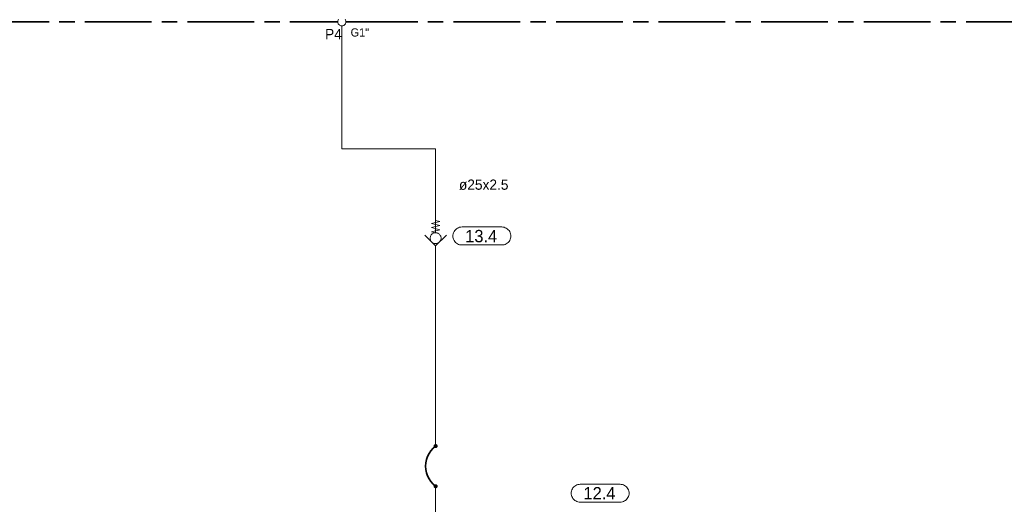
# Model space of a CAD drawing. Header units: millimetres. Extents: x 0 to 138, y 0 to 47.
# Tile 46 of 165: x 23.61 to 31.17, y 11.72 to 15.44. Entities that reach past the tile are written whole.
import ezdxf

# ---------------------------------------------------------------- set-up
doc = ezdxf.new("R2010")
doc.units = ezdxf.units.MM
for name, color, linetype in [('PDF_Geomertry', 7, 'Continuous'), ('PDF_Solid Fills', 7, 'Continuous'), ('PDF_Text', 7, 'Continuous')]:
    doc.layers.add(name, color=color, linetype=linetype)
doc.styles.add('PDF Arial', font='txt')

msp = doc.modelspace()

# ---------------------------------------------------------------- hatches: boundary and pattern name
at = {"layer": 'PDF_Solid Fills', "transparency": 33554559}
for points in [[(26.8021, 12.1632), (26.7896, 12.1729), (26.791, 12.1743)], [(26.8021, 12.1632), (26.791, 12.1743), (26.7924, 12.1757)], [(26.8021, 12.1632), (26.7924, 12.1757), (26.7946, 12.1771)], [(26.8021, 12.1632), (26.7946, 12.1771), (26.796, 12.1776)], [(26.8021, 12.1632), (26.796, 12.1776), (26.7979, 12.1785)], [(26.8021, 12.1632), (26.7979, 12.1785), (26.8001, 12.179)], [(26.8021, 12.1632), (26.8001, 12.179), (26.8021, 12.179)], [(26.8021, 12.1632), (26.8043, 12.179), (26.8062, 12.1785)], [(26.8021, 12.1632), (26.8021, 12.179), (26.8043, 12.179)], [(26.8021, 12.1632), (26.8062, 12.1785), (26.8085, 12.1776)], [(26.8021, 12.1632), (26.8085, 12.1776), (26.8099, 12.1771)], [(26.8021, 12.1632), (26.8099, 12.1771), (26.8118, 12.1757)], [(26.8021, 12.1632), (26.8118, 12.1757), (26.8132, 12.1743)], [(26.8021, 12.1632), (26.8132, 12.1743), (26.8146, 12.1729)], [(26.8021, 12.1632), (26.7863, 12.1632), (26.7868, 12.1651)], [(26.8021, 12.1632), (26.7868, 12.161), (26.7863, 12.1632)], [(26.8021, 12.1632), (26.7868, 12.1674), (26.7876, 12.1693)], [(26.8021, 12.1632), (26.7868, 12.1651), (26.7868, 12.1674)], [(26.8021, 12.1632), (26.7868, 12.159), (26.7868, 12.161)], [(26.8021, 12.1632), (26.7876, 12.1568), (26.7868, 12.159)], [(26.8021, 12.1632), (26.7876, 12.1693), (26.7882, 12.1707)], [(26.8021, 12.1632), (26.7882, 12.1554), (26.7876, 12.1568)], [(26.8021, 12.1632), (26.7882, 12.1707), (26.7896, 12.1729)], [(26.8021, 12.1632), (26.7896, 12.1535), (26.7882, 12.1554)], [(26.8021, 12.1632), (26.791, 12.1521), (26.7896, 12.1535)], [(26.8021, 12.1632), (26.7924, 12.1507), (26.791, 12.1521)], [(26.8021, 12.1632), (26.7946, 12.1499), (26.7924, 12.1507)], [(26.8021, 12.1632), (26.796, 12.1485), (26.7946, 12.1499)], [(26.8021, 12.1632), (26.7979, 12.1479), (26.796, 12.1485)], [(26.8021, 12.1632), (26.8001, 12.1479), (26.7979, 12.1479)], [(26.8021, 12.1632), (26.8021, 12.1479), (26.8001, 12.1479)], [(26.8021, 12.1632), (26.8146, 12.1729), (26.816, 12.1707)], [(26.8021, 12.1632), (26.816, 12.1707), (26.8168, 12.1693)], [(26.8021, 12.1632), (26.8168, 12.1693), (26.8174, 12.1674)], [(26.8021, 12.1632), (26.8174, 12.1674), (26.8174, 12.1651)], [(26.8021, 12.1632), (26.8174, 12.1651), (26.8182, 12.1632)], [(26.8021, 12.1632), (26.8043, 12.1479), (26.8021, 12.1479)], [(26.8021, 12.1632), (26.8062, 12.1479), (26.8043, 12.1479)], [(26.8021, 12.1632), (26.8085, 12.1485), (26.8062, 12.1479)], [(26.8021, 12.1632), (26.8099, 12.1499), (26.8085, 12.1485)], [(26.8021, 12.1632), (26.8118, 12.1507), (26.8099, 12.1499)], [(26.8021, 12.1632), (26.8132, 12.1521), (26.8118, 12.1507)], [(26.8021, 12.1632), (26.8146, 12.1535), (26.8132, 12.1521)], [(26.8021, 12.1632), (26.816, 12.1554), (26.8146, 12.1535)], [(26.8021, 12.1632), (26.8168, 12.1568), (26.816, 12.1554)], [(26.8021, 12.1632), (26.8174, 12.159), (26.8168, 12.1568)], [(26.8021, 12.1632), (26.8174, 12.161), (26.8174, 12.159)], [(26.8021, 12.1632), (26.8182, 12.1632), (26.8174, 12.161)], [(26.8021, 11.8554), (26.7979, 11.8701), (26.8001, 11.8707)], [(26.8021, 11.8554), (26.8001, 11.8707), (26.8021, 11.8707)], [(26.8021, 11.8554), (26.8043, 11.8707), (26.8062, 11.8701)], [(26.8021, 11.8554), (26.8021, 11.8707), (26.8043, 11.8707)], [(26.8021, 11.8554), (26.7863, 11.8554), (26.7868, 11.8576)], [(26.8021, 11.8554), (26.7868, 11.8535), (26.7863, 11.8554)], [(26.8021, 11.8554), (26.7868, 11.859), (26.7876, 11.861)], [(26.8021, 11.8554), (26.7868, 11.8576), (26.7868, 11.859)], [(26.8021, 11.8554), (26.7868, 11.8512), (26.7868, 11.8535)], [(26.8021, 11.8554), (26.7876, 11.8493), (26.7868, 11.8512)], [(26.8021, 11.8554), (26.7876, 11.861), (26.7882, 11.8632)], [(26.8021, 11.8554), (26.7882, 11.8471), (26.7876, 11.8493)], [(26.8021, 11.8554), (26.7882, 11.8632), (26.7896, 11.8646)], [(26.8021, 11.8554), (26.7896, 11.8457), (26.7882, 11.8471)], [(26.8021, 11.8554), (26.7896, 11.8646), (26.791, 11.8665)], [(26.8021, 11.8554), (26.791, 11.8443), (26.7896, 11.8457)], [(26.8021, 11.8554), (26.791, 11.8665), (26.7924, 11.8679)], [(26.8021, 11.8554), (26.7924, 11.8429), (26.791, 11.8443)], [(26.8021, 11.8554), (26.7924, 11.8679), (26.7946, 11.8688)], [(26.8021, 11.8554), (26.7946, 11.8415), (26.7924, 11.8429)], [(26.8021, 11.8554), (26.7946, 11.8688), (26.796, 11.8693)], [(26.8021, 11.8554), (26.796, 11.841), (26.7946, 11.8415)], [(26.8021, 11.8554), (26.796, 11.8693), (26.7979, 11.8701)], [(26.8021, 11.8554), (26.7979, 11.8401), (26.796, 11.841)], [(26.8021, 11.8554), (26.8001, 11.8396), (26.7979, 11.8401)], [(26.8021, 11.8554), (26.8021, 11.8396), (26.8001, 11.8396)], [(26.8021, 11.8554), (26.8062, 11.8701), (26.8085, 11.8693)], [(26.8021, 11.8554), (26.8085, 11.8693), (26.8099, 11.8688)], [(26.8021, 11.8554), (26.8099, 11.8688), (26.8118, 11.8679)], [(26.8021, 11.8554), (26.8118, 11.8679), (26.8132, 11.8665)], [(26.8021, 11.8554), (26.8132, 11.8665), (26.8146, 11.8646)], [(26.8021, 11.8554), (26.8146, 11.8646), (26.816, 11.8632)], [(26.8021, 11.8554), (26.816, 11.8632), (26.8168, 11.861)], [(26.8021, 11.8554), (26.8168, 11.861), (26.8174, 11.859)], [(26.8021, 11.8554), (26.8174, 11.859), (26.8174, 11.8576)], [(26.8021, 11.8554), (26.8174, 11.8576), (26.8182, 11.8554)], [(26.8021, 11.8554), (26.8043, 11.8396), (26.8021, 11.8396)], [(26.8021, 11.8554), (26.8062, 11.8401), (26.8043, 11.8396)], [(26.8021, 11.8554), (26.8085, 11.841), (26.8062, 11.8401)], [(26.8021, 11.8554), (26.8099, 11.8415), (26.8085, 11.841)], [(26.8021, 11.8554), (26.8118, 11.8429), (26.8099, 11.8415)], [(26.8021, 11.8554), (26.8132, 11.8443), (26.8118, 11.8429)], [(26.8021, 11.8554), (26.8146, 11.8457), (26.8132, 11.8443)], [(26.8021, 11.8554), (26.816, 11.8471), (26.8146, 11.8457)], [(26.8021, 11.8554), (26.8168, 11.8493), (26.816, 11.8471)], [(26.8021, 11.8554), (26.8174, 11.8512), (26.8168, 11.8493)], [(26.8021, 11.8554), (26.8174, 11.8535), (26.8174, 11.8512)], [(26.8021, 11.8554), (26.8182, 11.8554), (26.8174, 11.8535)]]:
    msp.add_hatch(color=256, dxfattribs=at).paths.add_polyline_path(points)

# ---------------------------------------------------------------- linework, layer by layer
at = {"layer": 'PDF_Geomertry', "lineweight": 15}
for points in [[(26.0576, 15.4388), (26.0549, 15.4354), (26.0535, 15.4318), (26.0521, 15.4276), (26.0515, 15.4235), (26.0507, 15.4201), (26.0515, 15.416), (26.0521, 15.4118), (26.0535, 15.4076), (26.0549, 15.404), (26.0576, 15.4007), (26.0599, 15.3979), (26.0632, 15.3951), (26.0668, 15.3924), (26.0701, 15.391), (26.0743, 15.3896), (26.0785, 15.3888), (26.0821, 15.3882), (26.0863, 15.3888), (26.0904, 15.3896), (26.0946, 15.391), (26.0979, 15.3924), (26.1015, 15.3951), (26.1043, 15.3979), (26.1071, 15.4007), (26.1099, 15.404), (26.1113, 15.4076), (26.1126, 15.4118), (26.1132, 15.416), (26.114, 15.4201), (26.114, 15.4201), (26.1132, 15.4235), (26.1126, 15.4276), (26.1113, 15.4318), (26.1099, 15.4354), (26.1071, 15.4388)], [(26.8021, 13.8951), (26.8335, 13.8874), (26.771, 13.8715), (26.8335, 13.8563), (26.771, 13.8401), (26.8335, 13.8243), (26.771, 13.809), (26.8021, 13.8007), (26.8021, 14.4451), (26.0821, 14.4451), (26.0821, 15.3882)], [(26.8863, 13.7832), (26.8021, 13.6999), (26.7182, 13.7832)], [(26.8021, 13.6999), (26.8021, 13.6749), (26.8021, 12.1632)], [(26.8021, 10.4749), (26.8021, 11.8554)]]:
    msp.add_lwpolyline(points, dxfattribs=at)
at = {"layer": 'PDF_Geomertry', "lineweight": 35}
for points in [[(23.3224, 15.4201), (23.834, 15.4201)], [(23.9126, 15.4201), (24.0307, 15.4201)], [(24.109, 15.4201), (24.621, 15.4201)], [(24.7001, 15.4201), (24.8182, 15.4201)], [(24.8965, 15.4201), (25.4085, 15.4201)], [(25.4876, 15.4201), (25.6057, 15.4201)], [(25.684, 15.4201), (26.0507, 15.4201)], [(26.114, 15.4201), (26.6646, 15.4201)], [(26.7432, 15.4201), (26.8613, 15.4201)], [(26.9404, 15.4201), (27.4521, 15.4201)], [(27.5307, 15.4201), (27.6488, 15.4201)], [(27.7271, 15.4201), (28.239, 15.4201)], [(28.3182, 15.4201), (28.4363, 15.4201)], [(28.5146, 15.4201), (29.0265, 15.4201)], [(29.1057, 15.4201), (29.2237, 15.4201)], [(29.3021, 15.4201), (29.814, 15.4201)], [(29.8924, 15.4201), (30.0104, 15.4201)], [(30.0896, 15.4201), (30.6015, 15.4201)], [(30.6799, 15.4201), (30.7979, 15.4201)], [(30.8771, 15.4201), (31.389, 15.4201)], [(26.8021, 12.1632), (26.7826, 12.1465), (26.766, 12.1276), (26.7515, 12.1063), (26.7404, 12.084), (26.7321, 12.0596), (26.7271, 12.0346), (26.7251, 12.009), (26.7271, 11.984), (26.7321, 11.959), (26.7404, 11.9346), (26.7515, 11.9118), (26.766, 11.891), (26.7826, 11.8715), (26.8021, 11.8554)]]:
    msp.add_lwpolyline(points, dxfattribs=at)
at = {"layer": 'PDF_Geomertry', "lineweight": 15}
for points in [[(27.3099, 13.8451), (27.3188, 13.8443), (27.3279, 13.8424), (27.3368, 13.8396), (27.3451, 13.8354), (27.3529, 13.8304), (27.3599, 13.8243), (27.366, 13.8174), (27.371, 13.8096), (27.3751, 13.8013), (27.3779, 13.7924), (27.3799, 13.7832), (27.3807, 13.7743), (27.3807, 13.7771), (27.3799, 13.7679), (27.3779, 13.759), (27.3751, 13.7507), (27.371, 13.7424), (27.366, 13.734), (27.3599, 13.7271), (27.3529, 13.7215), (27.3451, 13.716), (27.3368, 13.7118), (27.3279, 13.709), (27.3188, 13.7076), (27.3099, 13.7068), (27.0049, 13.7068), (26.996, 13.7076), (26.9868, 13.709), (26.9779, 13.7118), (26.9696, 13.716), (26.9618, 13.7215), (26.9549, 13.7271), (26.9487, 13.734), (26.9438, 13.7424), (26.9396, 13.7507), (26.9368, 13.759), (26.9349, 13.7679), (26.934, 13.7771), (26.934, 13.7743), (26.9349, 13.7832), (26.9368, 13.7924), (26.9396, 13.8013), (26.9438, 13.8096), (26.9487, 13.8174), (26.9549, 13.8243), (26.9618, 13.8304), (26.9696, 13.8354), (26.9779, 13.8396), (26.9868, 13.8424), (26.996, 13.8443), (27.0049, 13.8451), (27.3099, 13.8451)], [(26.8438, 13.759), (26.8438, 13.7646), (26.8424, 13.7701), (26.841, 13.7749), (26.8382, 13.7799), (26.8354, 13.7846), (26.8321, 13.7887), (26.8279, 13.7924), (26.8229, 13.7951), (26.8182, 13.7979), (26.8132, 13.7993), (26.8076, 13.8007), (26.8021, 13.8007), (26.7965, 13.8007), (26.791, 13.7993), (26.7863, 13.7979), (26.7812, 13.7951), (26.7765, 13.7924), (26.7724, 13.7887), (26.7688, 13.7846), (26.766, 13.7799), (26.7632, 13.7749), (26.7618, 13.7701), (26.7604, 13.7646), (26.7604, 13.759), (26.7604, 13.7535), (26.7618, 13.7479), (26.7632, 13.7429), (26.766, 13.7382), (26.7688, 13.7332), (26.7724, 13.729), (26.7765, 13.7257), (26.7812, 13.7229), (26.7863, 13.7201), (26.791, 13.7188), (26.7965, 13.7174), (26.8021, 13.7174), (26.8076, 13.7174), (26.8132, 13.7188), (26.8182, 13.7201), (26.8229, 13.7229), (26.8279, 13.7257), (26.8321, 13.729), (26.8354, 13.7332), (26.8382, 13.7382), (26.841, 13.7429), (26.8424, 13.7479), (26.8438, 13.7535), (26.8438, 13.759)], [(28.2182, 11.8707), (28.2271, 11.8701), (28.2368, 11.8688), (28.2451, 11.8651), (28.2535, 11.8618), (28.2613, 11.8563), (28.2682, 11.8499), (28.2743, 11.8429), (28.2793, 11.8354), (28.2835, 11.8271), (28.2868, 11.8188), (28.2882, 11.8096), (28.289, 11.7999), (28.289, 11.8035), (28.2882, 11.7943), (28.2868, 11.7854), (28.2835, 11.7763), (28.2793, 11.7679), (28.2743, 11.7604), (28.2682, 11.7535), (28.2613, 11.7471), (28.2535, 11.7424), (28.2451, 11.7382), (28.2368, 11.7354), (28.2271, 11.7332), (28.2182, 11.7326), (27.9132, 11.7326), (27.9043, 11.7332), (27.8951, 11.7354), (27.8863, 11.7382), (27.8779, 11.7424), (27.8701, 11.7471), (27.8632, 11.7535), (27.8571, 11.7604), (27.8521, 11.7679), (27.8479, 11.7763), (27.8451, 11.7854), (27.8432, 11.7943), (27.8424, 11.8035), (27.8424, 11.7999), (27.8432, 11.8096), (27.8451, 11.8188), (27.8479, 11.8271), (27.8521, 11.8354), (27.8571, 11.8429), (27.8632, 11.8499), (27.8701, 11.8563), (27.8779, 11.8618), (27.8863, 11.8651), (27.8951, 11.8688), (27.9043, 11.8701), (27.9132, 11.8707), (28.2182, 11.8707)]]:
    msp.add_lwpolyline(points, close=True, dxfattribs=at)
at = {"layer": 'PDF_Geomertry', "lineweight": 0}
for points in [[(26.7946, 12.1632), (26.7946, 12.1624), (26.7946, 12.161), (26.7951, 12.1604), (26.7951, 12.159), (26.796, 12.1582), (26.7965, 12.1576), (26.7974, 12.1568), (26.7979, 12.1563), (26.7993, 12.1563), (26.8001, 12.1554), (26.8015, 12.1554), (26.8021, 12.1554), (26.8029, 12.1554), (26.8043, 12.1554), (26.8049, 12.1563), (26.8062, 12.1563), (26.8071, 12.1568), (26.8076, 12.1576), (26.8085, 12.1582), (26.809, 12.159), (26.809, 12.1604), (26.8099, 12.161), (26.8099, 12.1624), (26.8099, 12.1632), (26.8099, 12.1646), (26.8099, 12.1651), (26.809, 12.166), (26.809, 12.1674), (26.8085, 12.1679), (26.8076, 12.1688), (26.8071, 12.1693), (26.8062, 12.1701), (26.8049, 12.1707), (26.8043, 12.1707), (26.8029, 12.1707), (26.8021, 12.1707), (26.8015, 12.1707), (26.8001, 12.1707), (26.7993, 12.1707), (26.7979, 12.1701), (26.7974, 12.1693), (26.7965, 12.1688), (26.796, 12.1679), (26.7951, 12.1674), (26.7951, 12.166), (26.7946, 12.1651), (26.7946, 12.1646), (26.7946, 12.1632)], [(26.7946, 11.8554), (26.7946, 11.854), (26.7946, 11.8535), (26.7951, 11.8521), (26.7951, 11.8512), (26.796, 11.8507), (26.7965, 11.8499), (26.7974, 11.8493), (26.7979, 11.8485), (26.7993, 11.8479), (26.8001, 11.8479), (26.8015, 11.8471), (26.8021, 11.8471), (26.8029, 11.8471), (26.8043, 11.8479), (26.8049, 11.8479), (26.8062, 11.8485), (26.8071, 11.8493), (26.8076, 11.8499), (26.8085, 11.8507), (26.809, 11.8512), (26.809, 11.8521), (26.8099, 11.8535), (26.8099, 11.854), (26.8099, 11.8554), (26.8099, 11.8563), (26.8099, 11.8568), (26.809, 11.8582), (26.809, 11.859), (26.8085, 11.8596), (26.8076, 11.861), (26.8071, 11.8618), (26.8062, 11.8618), (26.8049, 11.8624), (26.8043, 11.8624), (26.8029, 11.8632), (26.8021, 11.8632), (26.8015, 11.8632), (26.8001, 11.8624), (26.7993, 11.8624), (26.7979, 11.8618), (26.7974, 11.8618), (26.7965, 11.861), (26.796, 11.8596), (26.7951, 11.859), (26.7951, 11.8582), (26.7946, 11.8568), (26.7946, 11.8563), (26.7946, 11.8554)]]:
    msp.add_lwpolyline(points, close=True, dxfattribs=at)

# ---------------------------------------------------------------- texts
at = {"layer": 'PDF_Text', "attachment_point": 7, "style": 'PDF Arial'}
for s, insert, char_height in [('P4', (25.9535, 15.286), 0.07874), ('G1"', (26.1493, 15.3057), 0.06283), ('ø25x2.5', (26.9812, 14.1284), 0.07874), ('13.4', (27.0293, 13.7268), 0.09445), ('12.4', (27.9376, 11.7549), 0.09445)]:
    msp.add_mtext(s, dxfattribs=dict(at, insert=insert, char_height=char_height))

doc.saveas('drawing.dxf')
